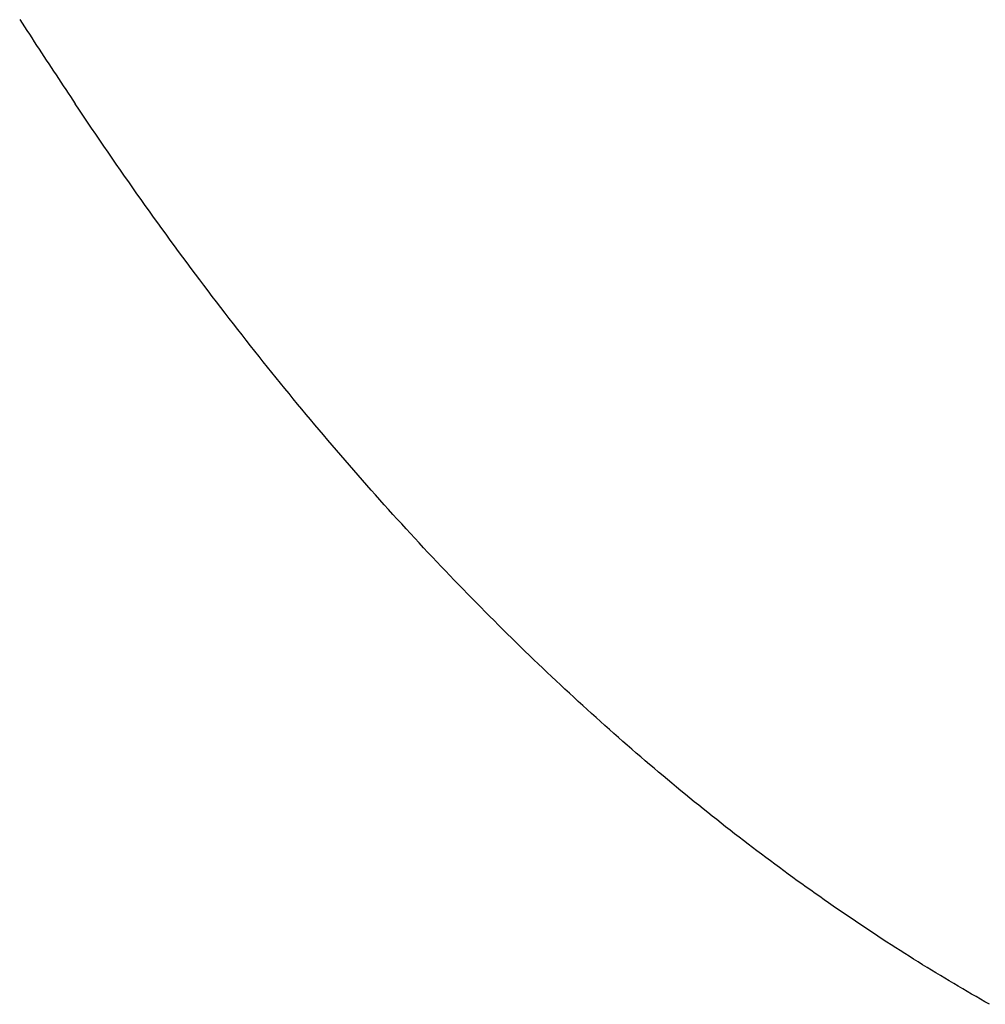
# Model space of a CAD drawing. Extents: x 987 to 2641, y 1244 to 2490.
# Tile 21 of 138: x 1153 to 1162, y 2072 to 2082. Entities that reach past the tile are written whole.
import ezdxf

# ---------------------------------------------------------------- set-up
doc = ezdxf.new("R2010")
doc.units = 0
doc.layers.add('KF_GRAVIS_8_RIGHT', color=7, linetype='CONTINUOUS')

# ---------------------------------------------------------------- blocks, each defined once
blk = doc.blocks.new('KF_GRAVIS_8_RIGHT')
at = {"layer": 'KF_GRAVIS_8_RIGHT'}
for points in [[(49.9342, -63.8437, 0), (49.9584, -63.881, 0), (49.9827, -63.9183, 0), (50.007, -63.9555, 0), (50.0313, -63.9926, 0), (50.0556, -64.0297, 0), (50.0798, -64.0668, 0), (50.1041, -64.1039, 0), (50.1284, -64.1409, 0), (50.1527, -64.1778, 0), (50.1769, -64.2147, 0), (50.2012, -64.2516, 0), (50.2254, -64.2884, 0), (50.2497, -64.3252, 0), (50.2739, -64.362, 0), (50.2982, -64.3987, 0), (50.3224, -64.4353, 0), (50.3466, -64.4719, 0), (50.3708, -64.5085, 0), (50.3951, -64.5451, 0), (50.4193, -64.5815, 0), (50.4435, -64.618, 0), (50.4677, -64.6544, 0), (50.4919, -64.6908, 0)], [(59.6556, -73.7191, 0), (59.611, -73.6937, 0), (59.5663, -73.6682, 0), (59.5217, -73.6425, 0), (59.477, -73.6167, 0), (59.4323, -73.5907, 0), (59.3876, -73.5645, 0), (59.3429, -73.5382, 0), (59.2982, -73.5117, 0), (59.2534, -73.4851, 0), (59.2087, -73.4583, 0), (59.1639, -73.4313, 0), (59.1192, -73.4041, 0), (59.0744, -73.3768, 0), (59.0297, -73.3493, 0), (58.9849, -73.3217, 0), (58.9401, -73.2939, 0), (58.8953, -73.2659, 0), (58.8506, -73.2377, 0), (58.8058, -73.2094, 0), (58.761, -73.1809, 0), (58.7161, -73.1523, 0), (58.6713, -73.1235, 0), (58.6265, -73.0945, 0), (58.5817, -73.0654, 0), (58.5369, -73.036, 0), (58.492, -73.0066, 0), (58.4472, -72.9769, 0), (58.4023, -72.9471, 0), (58.3575, -72.9171, 0), (58.3126, -72.887, 0), (58.2678, -72.8566, 0), (58.2229, -72.8261, 0), (58.1781, -72.7955, 0), (58.1332, -72.7646, 0), (58.0883, -72.7336, 0), (58.0434, -72.7025, 0), (57.9986, -72.6711, 0), (57.9537, -72.6396, 0), (57.9088, -72.6079, 0), (57.8639, -72.5761, 0), (57.8191, -72.5441, 0), (57.7742, -72.5119, 0), (57.7293, -72.4795, 0), (57.6844, -72.447, 0), (57.6395, -72.4143, 0), (57.5946, -72.3814, 0), (57.5497, -72.3484, 0), (57.5048, -72.3151, 0), (57.46, -72.2818, 0), (57.4151, -72.2482, 0), (57.3702, -72.2145, 0), (57.3253, -72.1805, 0), (57.2804, -72.1465, 0), (57.2355, -72.1122, 0), (57.1906, -72.0778, 0), (57.1458, -72.0432, 0), (57.1009, -72.0084, 0), (57.056, -71.9735, 0), (57.0111, -71.9384, 0), (56.9662, -71.9031, 0), (56.9214, -71.8676, 0), (56.8765, -71.832, 0), (56.8316, -71.7961, 0), (56.7868, -71.7602, 0), (56.7419, -71.724, 0), (56.6971, -71.6877, 0), (56.6522, -71.6512, 0), (56.6074, -71.6145, 0), (56.5626, -71.5776, 0), (56.5178, -71.5406, 0), (56.4729, -71.5034, 0), (56.4281, -71.466, 0), (56.3833, -71.4285, 0), (56.3385, -71.3907, 0), (56.2937, -71.3528, 0), (56.2489, -71.3147, 0), (56.2042, -71.2765, 0), (56.1594, -71.2381, 0), (56.1147, -71.1995, 0), (56.0699, -71.1607, 0), (56.0252, -71.1218, 0), (55.9804, -71.0826, 0), (55.9357, -71.0433, 0), (55.891, -71.0039, 0), (55.8463, -70.9642, 0), (55.8016, -70.9244, 0), (55.757, -70.8844, 0), (55.7123, -70.8442, 0), (55.6677, -70.8039, 0), (55.623, -70.7634, 0), (55.5784, -70.7227, 0), (55.5338, -70.6818, 0), (55.4892, -70.6408, 0), (55.4446, -70.5995, 0), (55.4, -70.5581, 0), (55.3555, -70.5166, 0), (55.3109, -70.4748, 0), (55.2664, -70.4329, 0), (55.2219, -70.3908, 0), (55.1774, -70.3485, 0), (55.1329, -70.3061, 0), (55.0885, -70.2635, 0), (55.044, -70.2207, 0), (54.9996, -70.1777, 0), (54.9552, -70.1345, 0), (54.9108, -70.0912, 0), (54.8664, -70.0477, 0), (54.822, -70.004, 0), (54.7777, -69.9602, 0), (54.7334, -69.9161, 0), (54.6891, -69.8719, 0), (54.6448, -69.8276, 0), (54.6005, -69.783, 0), (54.5563, -69.7383, 0), (54.512, -69.6934, 0), (54.4678, -69.6483, 0), (54.4236, -69.603, 0), (54.3795, -69.5576, 0), (54.3353, -69.512, 0), (54.2912, -69.4662, 0), (54.2471, -69.4202, 0), (54.203, -69.3741, 0), (54.159, -69.3278, 0), (54.1149, -69.2813, 0), (54.0709, -69.2346, 0), (54.0269, -69.1877, 0), (53.983, -69.1407, 0), (53.9391, -69.0935, 0), (53.8951, -69.0461, 0), (53.8513, -68.9986, 0), (53.8074, -68.9508, 0), (53.7636, -68.9029, 0), (53.7197, -68.8549, 0), (53.676, -68.8066, 0), (53.6322, -68.7582, 0), (53.5885, -68.7095, 0), (53.5448, -68.6607, 0), (53.5011, -68.6118, 0), (53.4574, -68.5626, 0), (53.4138, -68.5133, 0), (53.3702, -68.4638, 0), (53.3267, -68.4141, 0), (53.2831, -68.3643, 0), (53.2396, -68.3143, 0), (53.1961, -68.2641, 0), (53.1527, -68.2137, 0), (53.1093, -68.1631, 0), (53.0659, -68.1124, 0), (53.0226, -68.0615, 0), (52.9792, -68.0104, 0), (52.936, -67.9592, 0), (52.8927, -67.9078, 0), (52.8495, -67.8562, 0), (52.8063, -67.8044, 0), (52.7631, -67.7524, 0), (52.72, -67.7003, 0), (52.6769, -67.648, 0), (52.6339, -67.5955, 0), (52.5909, -67.5429, 0), (52.5479, -67.4901, 0), (52.5049, -67.4371, 0), (52.462, -67.3839, 0), (52.4192, -67.3305, 0), (52.3763, -67.277, 0), (52.3335, -67.2233, 0), (52.2907, -67.1695, 0), (52.248, -67.1154, 0), (52.2053, -67.0612, 0), (52.1627, -67.0068, 0), (52.1201, -66.9523, 0), (52.0775, -66.8976, 0), (52.035, -66.8427, 0), (51.9925, -66.7876, 0), (51.95, -66.7323, 0), (51.9076, -66.6769, 0), (51.8652, -66.6213, 0), (51.8229, -66.5656, 0), (51.7806, -66.5096, 0), (51.7384, -66.4535, 0), (51.6961, -66.3972, 0), (51.654, -66.3408, 0), (51.6119, -66.2841, 0), (51.5698, -66.2273, 0), (51.5277, -66.1704, 0), (51.4857, -66.1132, 0), (51.4438, -66.0559, 0), (51.4019, -65.9985, 0), (51.36, -65.9408, 0), (51.3182, -65.883, 0), (51.2765, -65.825, 0), (51.2347, -65.7668, 0), (51.1931, -65.7085, 0), (51.1514, -65.65, 0), (51.1098, -65.5913, 0), (51.0683, -65.5324, 0), (51.0268, -65.4734, 0), (50.9854, -65.4142, 0), (50.944, -65.3549, 0), (50.9026, -65.2954, 0), (50.8613, -65.2357, 0), (50.8201, -65.1758, 0), (50.7789, -65.1158, 0), (50.7377, -65.0556, 0), (50.6966, -64.9952, 0), (50.6556, -64.9346, 0), (50.6146, -64.8739, 0), (50.5736, -64.813, 0), (50.5327, -64.752, 0), (50.4919, -64.6908, 0)]]:
    blk.add_polyline3d(points, dxfattribs=at)

msp = doc.modelspace()

# ---------------------------------------------------------------- block references
at = {"layer": 'KF_GRAVIS_8_RIGHT'}
msp.add_blockref('KF_GRAVIS_8_RIGHT', (1102.6033, 2145.913), dxfattribs=at)

doc.saveas('drawing.dxf')
